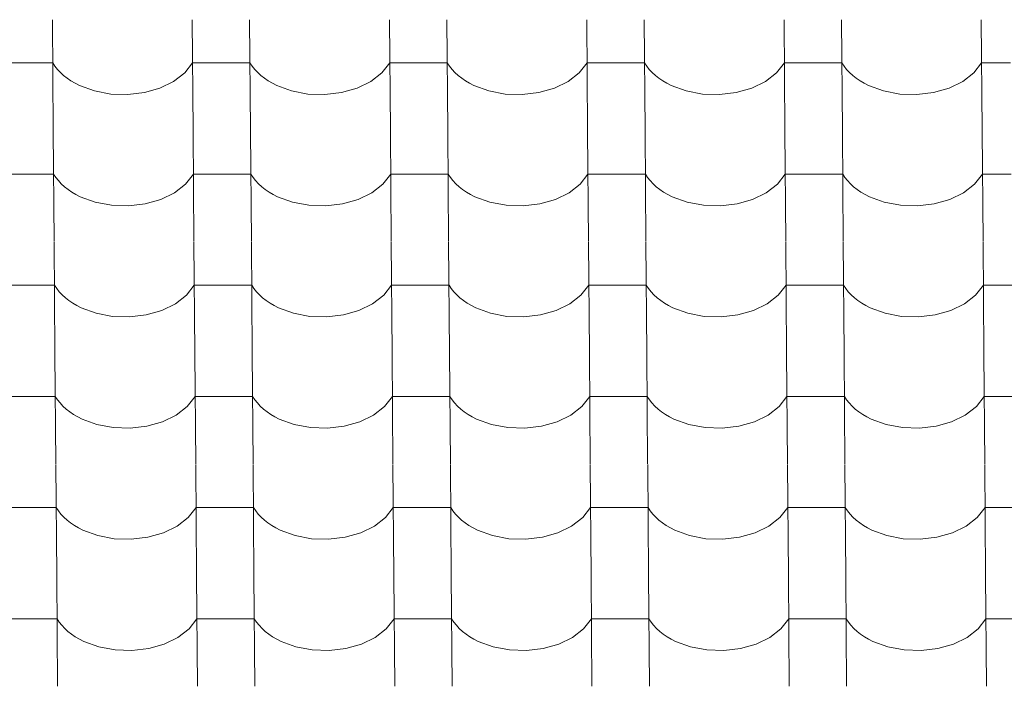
# Model space of a CAD drawing. Header units: millimetres. Extents: x -27785 to 104762, y -947 to 11132.
# Tile 28 of 146: x -18081 to -17258, y 8806 to 9363. Entities that reach past the tile are written whole.
import ezdxf

# ---------------------------------------------------------------- set-up
doc = ezdxf.new("R2010")
doc.units = ezdxf.units.MM
doc.header["$MEASUREMENT"] = 0
doc.layers.add('POHLED JIŽNÍ_1_Bourané_Výplně - Povrchové', color=7, linetype='Continuous')
doc.layers.add('POHLED JIŽNÍ_1_Konstrukce - nosné', color=7, linetype='Continuous')

# ---------------------------------------------------------------- blocks, each defined once
blk = doc.blocks.new('*X2', base_point=(-29303.7, -27473.93))
at = {"layer": 'POHLED JIŽNÍ_1_Bourané_Výplně - Povrchové', "color": 7, "linetype": 'Continuous', "lineweight": 13}
for p, q in [((-18053.84, 9363.33), (-18053.11, 9270.66)), ((-17936.87, 9363.33), (-17936.15, 9270.66)), ((-17888.84, 9363.33), (-17888.12, 9270.66)), ((-17771.88, 9363.33), (-17771.16, 9270.66)), ((-17723.84, 9363.33), (-17723.12, 9270.66)), ((-17606.88, 9363.33), (-17606.16, 9270.66)), ((-17558.85, 9363.33), (-17558.13, 9270.66)), ((-17441.89, 9363.33), (-17441.16, 9270.66)), ((-17393.85, 9363.33), (-17393.13, 9270.66)), ((-17276.89, 9363.33), (-17276.17, 9270.66)), ((-18077.57, 9327.18), (-18101.59, 9327.18)), ((-18053.55, 9327.18), (-18077.57, 9327.18)), ((-18053.55, 9327.18), (-18051.71, 9324.38)), ((-18051.71, 9324.38), (-18049.57, 9321.69)), ((-17943.19, 9318.79), (-17936.59, 9327.18)), ((-17912.58, 9327.18), (-17936.59, 9327.18)), ((-17888.56, 9327.18), (-17912.58, 9327.18)), ((-17888.56, 9327.18), (-17886.71, 9324.38)), ((-17886.71, 9324.38), (-17884.57, 9321.69)), ((-17778.2, 9318.79), (-17771.6, 9327.18)), ((-17747.58, 9327.18), (-17771.6, 9327.18)), ((-17723.56, 9327.18), (-17747.58, 9327.18)), ((-17723.56, 9327.18), (-17721.72, 9324.38)), ((-17721.72, 9324.38), (-17719.57, 9321.69)), ((-17613.2, 9318.79), (-17606.6, 9327.18)), ((-17582.58, 9327.18), (-17606.6, 9327.18)), ((-17558.57, 9327.18), (-17582.58, 9327.18)), ((-17558.57, 9327.18), (-17556.72, 9324.38)), ((-17556.72, 9324.38), (-17554.58, 9321.69)), ((-17448.21, 9318.79), (-17441.6, 9327.18)), ((-17417.59, 9327.18), (-17441.6, 9327.18)), ((-17393.57, 9327.18), (-17417.59, 9327.18)), ((-17393.57, 9327.18), (-17391.72, 9324.38)), ((-17391.72, 9324.38), (-17389.58, 9321.69)), ((-17283.21, 9318.79), (-17276.61, 9327.18)), ((-17252.59, 9327.18), (-17276.61, 9327.18)), ((-18049.57, 9321.69), (-18047.14, 9319.1)), ((-18047.14, 9319.1), (-18044.44, 9316.64)), ((-18044.44, 9316.64), (-18041.48, 9314.31)), ((-18041.48, 9314.31), (-18038.28, 9312.13)), ((-17952.45, 9311.62), (-17943.19, 9318.79)), ((-17884.57, 9321.69), (-17882.14, 9319.1)), ((-17882.14, 9319.1), (-17879.44, 9316.64)), ((-17879.44, 9316.64), (-17876.48, 9314.31)), ((-17876.48, 9314.31), (-17873.28, 9312.13)), ((-17787.45, 9311.62), (-17778.2, 9318.79)), ((-17719.57, 9321.69), (-17717.15, 9319.1)), ((-17717.15, 9319.1), (-17714.45, 9316.64)), ((-17714.45, 9316.64), (-17711.49, 9314.31)), ((-17711.49, 9314.31), (-17708.29, 9312.13)), ((-17622.46, 9311.62), (-17613.2, 9318.79)), ((-17554.58, 9321.69), (-17552.15, 9319.1)), ((-17552.15, 9319.1), (-17549.45, 9316.64)), ((-17549.45, 9316.64), (-17546.49, 9314.31)), ((-17546.49, 9314.31), (-17543.29, 9312.13)), ((-17457.46, 9311.62), (-17448.21, 9318.79)), ((-17389.58, 9321.69), (-17387.15, 9319.1)), ((-17387.15, 9319.1), (-17384.45, 9316.64)), ((-17384.45, 9316.64), (-17381.5, 9314.31)), ((-17381.5, 9314.31), (-17378.29, 9312.13)), ((-17292.47, 9311.62), (-17283.21, 9318.79)), ((-18038.28, 9312.13), (-18034.85, 9310.11)), ((-18034.85, 9310.11), (-18031.21, 9308.26)), ((-18031.21, 9308.26), (-18018.74, 9303.69)), ((-17976.91, 9302.3), (-17963.88, 9306.03)), ((-17963.88, 9306.03), (-17952.45, 9311.62)), ((-17873.28, 9312.13), (-17869.85, 9310.11)), ((-17869.85, 9310.11), (-17866.22, 9308.26)), ((-17866.22, 9308.26), (-17853.74, 9303.69)), ((-17811.92, 9302.3), (-17798.89, 9306.03)), ((-17798.89, 9306.03), (-17787.45, 9311.62)), ((-17708.29, 9312.13), (-17704.86, 9310.11)), ((-17704.86, 9310.11), (-17701.22, 9308.26)), ((-17701.22, 9308.26), (-17688.74, 9303.69)), ((-17646.92, 9302.3), (-17633.89, 9306.03)), ((-17633.89, 9306.03), (-17622.46, 9311.62)), ((-17543.29, 9312.13), (-17539.86, 9310.11)), ((-17539.86, 9310.11), (-17536.23, 9308.26)), ((-17536.23, 9308.26), (-17523.75, 9303.69)), ((-17481.92, 9302.3), (-17468.89, 9306.03)), ((-17468.89, 9306.03), (-17457.46, 9311.62)), ((-17378.29, 9312.13), (-17374.87, 9310.11)), ((-17374.87, 9310.11), (-17371.23, 9308.26)), ((-17371.23, 9308.26), (-17358.75, 9303.69)), ((-17316.93, 9302.3), (-17303.9, 9306.03)), ((-17303.9, 9306.03), (-17292.47, 9311.62)), ((-18018.74, 9303.69), (-18005.06, 9301.1)), ((-18005.06, 9301.1), (-17990.87, 9300.63)), ((-17990.87, 9300.63), (-17976.91, 9302.3)), ((-17853.74, 9303.69), (-17840.06, 9301.1)), ((-17840.06, 9301.1), (-17825.88, 9300.63)), ((-17825.88, 9300.63), (-17811.92, 9302.3)), ((-17688.74, 9303.69), (-17675.06, 9301.1)), ((-17675.06, 9301.1), (-17660.88, 9300.63)), ((-17660.88, 9300.63), (-17646.92, 9302.3)), ((-17523.75, 9303.69), (-17510.07, 9301.1)), ((-17510.07, 9301.1), (-17495.89, 9300.63)), ((-17495.89, 9300.63), (-17481.92, 9302.3)), ((-17358.75, 9303.69), (-17345.07, 9301.1)), ((-17345.07, 9301.1), (-17330.89, 9300.63)), ((-17330.89, 9300.63), (-17316.93, 9302.3)), ((-18053.11, 9270.32), (-18052.39, 9177.65)), ((-17936.15, 9270.32), (-17935.43, 9177.65)), ((-17888.12, 9270.32), (-17887.39, 9177.65)), ((-17771.15, 9270.32), (-17770.43, 9177.65)), ((-17723.12, 9270.32), (-17722.4, 9177.65)), ((-17606.16, 9270.32), (-17605.44, 9177.65)), ((-17558.12, 9270.32), (-17557.4, 9177.65)), ((-17441.16, 9270.32), (-17440.44, 9177.65)), ((-17393.13, 9270.32), (-17392.41, 9177.65)), ((-17276.17, 9270.32), (-17275.44, 9177.65)), ((-18076.85, 9234.17), (-18100.86, 9234.17)), ((-18052.83, 9234.17), (-18076.85, 9234.17)), ((-18052.83, 9234.17), (-18050.98, 9231.37)), ((-17942.47, 9225.78), (-17935.87, 9234.17)), ((-17911.85, 9234.17), (-17935.87, 9234.17)), ((-17887.83, 9234.17), (-17911.85, 9234.17)), ((-17887.83, 9234.17), (-17885.99, 9231.37)), ((-17777.48, 9225.78), (-17770.87, 9234.17)), ((-17746.86, 9234.17), (-17770.87, 9234.17)), ((-17722.84, 9234.17), (-17746.86, 9234.17)), ((-17722.84, 9234.17), (-17720.99, 9231.37)), ((-17612.48, 9225.78), (-17605.88, 9234.17)), ((-17581.86, 9234.17), (-17605.88, 9234.17)), ((-17557.84, 9234.17), (-17581.86, 9234.17)), ((-17557.84, 9234.17), (-17556, 9231.37)), ((-17447.48, 9225.78), (-17440.88, 9234.17)), ((-17416.86, 9234.17), (-17440.88, 9234.17)), ((-17392.85, 9234.17), (-17416.86, 9234.17)), ((-17392.85, 9234.17), (-17391, 9231.37)), ((-17282.49, 9225.78), (-17275.88, 9234.17)), ((-17251.87, 9234.17), (-17275.88, 9234.17)), ((-18050.98, 9231.37), (-18048.84, 9228.68)), ((-18048.84, 9228.68), (-18046.41, 9226.09)), ((-18046.41, 9226.09), (-18043.71, 9223.63)), ((-18043.71, 9223.63), (-18040.76, 9221.3)), ((-17951.73, 9218.61), (-17942.47, 9225.78)), ((-17885.99, 9231.37), (-17883.85, 9228.68)), ((-17883.85, 9228.68), (-17881.42, 9226.09)), ((-17881.42, 9226.09), (-17878.72, 9223.63)), ((-17878.72, 9223.63), (-17875.76, 9221.3)), ((-17786.73, 9218.61), (-17777.48, 9225.78)), ((-17720.99, 9231.37), (-17718.85, 9228.68)), ((-17718.85, 9228.68), (-17716.42, 9226.09)), ((-17716.42, 9226.09), (-17713.72, 9223.63)), ((-17713.72, 9223.63), (-17710.76, 9221.3)), ((-17621.73, 9218.61), (-17612.48, 9225.78)), ((-17556, 9231.37), (-17553.85, 9228.68)), ((-17553.85, 9228.68), (-17551.43, 9226.09)), ((-17551.43, 9226.09), (-17548.73, 9223.63)), ((-17548.73, 9223.63), (-17545.77, 9221.3)), ((-17456.74, 9218.61), (-17447.48, 9225.78)), ((-17391, 9231.37), (-17388.86, 9228.68)), ((-17388.86, 9228.68), (-17386.43, 9226.09)), ((-17386.43, 9226.09), (-17383.73, 9223.63)), ((-17383.73, 9223.63), (-17380.77, 9221.3)), ((-17291.74, 9218.61), (-17282.49, 9225.78)), ((-18040.76, 9221.3), (-18037.55, 9219.12)), ((-18037.55, 9219.12), (-18034.13, 9217.1)), ((-18034.13, 9217.1), (-18030.49, 9215.25)), ((-17963.16, 9213.02), (-17951.73, 9218.61)), ((-17875.76, 9221.3), (-17872.56, 9219.12)), ((-17872.56, 9219.12), (-17869.13, 9217.1)), ((-17869.13, 9217.1), (-17865.49, 9215.25)), ((-17798.16, 9213.02), (-17786.73, 9218.61)), ((-17710.76, 9221.3), (-17707.56, 9219.12)), ((-17707.56, 9219.12), (-17704.13, 9217.1)), ((-17704.13, 9217.1), (-17700.5, 9215.25)), ((-17633.17, 9213.02), (-17621.73, 9218.61)), ((-17545.77, 9221.3), (-17542.57, 9219.12)), ((-17542.57, 9219.12), (-17539.14, 9217.1)), ((-17539.14, 9217.1), (-17535.5, 9215.25)), ((-17468.17, 9213.02), (-17456.74, 9218.61)), ((-17380.77, 9221.3), (-17377.57, 9219.12)), ((-17377.57, 9219.12), (-17374.14, 9217.1)), ((-17374.14, 9217.1), (-17370.51, 9215.25)), ((-17303.17, 9213.02), (-17291.74, 9218.61)), ((-18030.49, 9215.25), (-18018.01, 9210.68)), ((-18018.01, 9210.68), (-18004.33, 9208.09)), ((-18004.33, 9208.09), (-17990.15, 9207.62)), ((-17990.15, 9207.62), (-17976.19, 9209.29)), ((-17976.19, 9209.29), (-17963.16, 9213.02)), ((-17865.49, 9215.25), (-17853.02, 9210.68)), ((-17853.02, 9210.68), (-17839.34, 9208.09)), ((-17839.34, 9208.09), (-17825.15, 9207.62)), ((-17825.15, 9207.62), (-17811.19, 9209.29)), ((-17811.19, 9209.29), (-17798.16, 9213.02)), ((-17700.5, 9215.25), (-17688.02, 9210.68)), ((-17688.02, 9210.68), (-17674.34, 9208.09)), ((-17674.34, 9208.09), (-17660.16, 9207.62)), ((-17660.16, 9207.62), (-17646.2, 9209.29)), ((-17646.2, 9209.29), (-17633.17, 9213.02)), ((-17535.5, 9215.25), (-17523.02, 9210.68)), ((-17523.02, 9210.68), (-17509.34, 9208.09)), ((-17509.34, 9208.09), (-17495.16, 9207.62)), ((-17495.16, 9207.62), (-17481.2, 9209.29)), ((-17481.2, 9209.29), (-17468.17, 9213.02)), ((-17370.51, 9215.25), (-17358.03, 9210.68)), ((-17358.03, 9210.68), (-17344.35, 9208.09)), ((-17344.35, 9208.09), (-17330.17, 9207.62)), ((-17330.17, 9207.62), (-17316.2, 9209.29)), ((-17316.2, 9209.29), (-17303.17, 9213.02)), ((-18052.39, 9177.31), (-18051.67, 9084.64)), ((-17935.43, 9177.31), (-17934.71, 9084.64)), ((-17887.39, 9177.31), (-17886.67, 9084.64)), ((-17770.43, 9177.31), (-17769.71, 9084.64)), ((-17722.4, 9177.31), (-17721.68, 9084.64)), ((-17605.43, 9177.31), (-17604.71, 9084.64)), ((-17557.4, 9177.31), (-17556.68, 9084.64)), ((-17440.44, 9177.31), (-17439.72, 9084.64)), ((-17392.4, 9177.31), (-17391.68, 9084.64)), ((-17275.44, 9177.31), (-17274.72, 9084.64)), ((-18076.12, 9141.16), (-18100.14, 9141.16)), ((-18052.11, 9141.16), (-18076.12, 9141.16)), ((-18052.11, 9141.16), (-18050.26, 9138.36)), ((-18050.26, 9138.36), (-18048.12, 9135.67)), ((-18048.12, 9135.67), (-18045.69, 9133.08)), ((-18045.69, 9133.08), (-18042.99, 9130.62)), ((-17941.75, 9132.77), (-17935.14, 9141.16)), ((-17911.13, 9141.16), (-17935.14, 9141.16)), ((-17887.11, 9141.16), (-17911.13, 9141.16)), ((-17887.11, 9141.16), (-17885.27, 9138.36)), ((-17885.27, 9138.36), (-17883.12, 9135.67)), ((-17883.12, 9135.67), (-17880.7, 9133.08)), ((-17880.7, 9133.08), (-17877.99, 9130.62)), ((-17776.75, 9132.77), (-17770.15, 9141.16)), ((-17746.13, 9141.16), (-17770.15, 9141.16)), ((-17722.11, 9141.16), (-17746.13, 9141.16)), ((-17722.11, 9141.16), (-17720.27, 9138.36)), ((-17720.27, 9138.36), (-17718.13, 9135.67)), ((-17718.13, 9135.67), (-17715.7, 9133.08)), ((-17715.7, 9133.08), (-17713, 9130.62)), ((-17611.76, 9132.77), (-17605.15, 9141.16)), ((-17581.14, 9141.16), (-17605.15, 9141.16)), ((-17557.12, 9141.16), (-17581.14, 9141.16)), ((-17557.12, 9141.16), (-17555.27, 9138.36)), ((-17555.27, 9138.36), (-17553.13, 9135.67)), ((-17553.13, 9135.67), (-17550.7, 9133.08)), ((-17550.7, 9133.08), (-17548, 9130.62)), ((-17446.76, 9132.77), (-17440.16, 9141.16)), ((-17416.14, 9141.16), (-17440.16, 9141.16)), ((-17392.12, 9141.16), (-17416.14, 9141.16)), ((-17392.12, 9141.16), (-17390.28, 9138.36)), ((-17390.28, 9138.36), (-17388.13, 9135.67)), ((-17388.13, 9135.67), (-17385.71, 9133.08)), ((-17385.71, 9133.08), (-17383.01, 9130.62)), ((-17281.76, 9132.77), (-17275.16, 9141.16)), ((-17251.14, 9141.16), (-17275.16, 9141.16)), ((-18042.99, 9130.62), (-18040.03, 9128.29)), ((-18040.03, 9128.29), (-18036.83, 9126.11)), ((-18036.83, 9126.11), (-18033.4, 9124.09)), ((-17962.43, 9120.01), (-17951, 9125.6)), ((-17951, 9125.6), (-17941.75, 9132.77)), ((-17877.99, 9130.62), (-17875.04, 9128.29)), ((-17875.04, 9128.29), (-17871.83, 9126.11)), ((-17871.83, 9126.11), (-17868.41, 9124.09)), ((-17797.44, 9120.01), (-17786.01, 9125.6)), ((-17786.01, 9125.6), (-17776.75, 9132.77)), ((-17713, 9130.62), (-17710.04, 9128.29)), ((-17710.04, 9128.29), (-17706.84, 9126.11)), ((-17706.84, 9126.11), (-17703.41, 9124.09)), ((-17632.44, 9120.01), (-17621.01, 9125.6)), ((-17621.01, 9125.6), (-17611.76, 9132.77)), ((-17548, 9130.62), (-17545.04, 9128.29)), ((-17545.04, 9128.29), (-17541.84, 9126.11)), ((-17541.84, 9126.11), (-17538.42, 9124.09)), ((-17467.45, 9120.01), (-17456.01, 9125.6)), ((-17456.01, 9125.6), (-17446.76, 9132.77)), ((-17383.01, 9130.62), (-17380.05, 9128.29)), ((-17380.05, 9128.29), (-17376.85, 9126.11)), ((-17376.85, 9126.11), (-17373.42, 9124.09)), ((-17302.45, 9120.01), (-17291.02, 9125.6)), ((-17291.02, 9125.6), (-17281.76, 9132.77)), ((-18033.4, 9124.09), (-18029.77, 9122.24)), ((-18029.77, 9122.24), (-18017.29, 9117.67)), ((-18017.29, 9117.67), (-18003.61, 9115.08)), ((-17975.46, 9116.28), (-17962.43, 9120.01)), ((-17868.41, 9124.09), (-17864.77, 9122.24)), ((-17864.77, 9122.24), (-17852.29, 9117.67)), ((-17852.29, 9117.67), (-17838.61, 9115.08)), ((-17810.47, 9116.28), (-17797.44, 9120.01)), ((-17703.41, 9124.09), (-17699.78, 9122.24)), ((-17699.78, 9122.24), (-17687.3, 9117.67)), ((-17687.3, 9117.67), (-17673.62, 9115.08)), ((-17645.47, 9116.28), (-17632.44, 9120.01)), ((-17538.42, 9124.09), (-17534.78, 9122.24)), ((-17534.78, 9122.24), (-17522.3, 9117.67)), ((-17522.3, 9117.67), (-17508.62, 9115.08)), ((-17480.48, 9116.28), (-17467.45, 9120.01)), ((-17373.42, 9124.09), (-17369.78, 9122.24)), ((-17369.78, 9122.24), (-17357.3, 9117.67)), ((-17357.3, 9117.67), (-17343.63, 9115.08)), ((-17315.48, 9116.28), (-17302.45, 9120.01)), ((-18003.61, 9115.08), (-17989.43, 9114.61)), ((-17989.43, 9114.61), (-17975.46, 9116.28)), ((-17838.61, 9115.08), (-17824.43, 9114.61)), ((-17824.43, 9114.61), (-17810.47, 9116.28)), ((-17673.62, 9115.08), (-17659.43, 9114.61)), ((-17659.43, 9114.61), (-17645.47, 9116.28)), ((-17508.62, 9115.08), (-17494.44, 9114.61)), ((-17494.44, 9114.61), (-17480.48, 9116.28)), ((-17343.63, 9115.08), (-17329.44, 9114.61)), ((-17329.44, 9114.61), (-17315.48, 9116.28)), ((-18051.66, 9084.3), (-18050.94, 8991.63)), ((-17934.7, 9084.3), (-17933.98, 8991.63)), ((-17886.67, 9084.3), (-17885.95, 8991.63)), ((-17769.71, 9084.3), (-17768.99, 8991.63)), ((-17721.67, 9084.3), (-17720.95, 8991.63)), ((-17604.71, 9084.3), (-17603.99, 8991.63)), ((-17556.68, 9084.3), (-17555.96, 8991.63)), ((-17439.71, 9084.3), (-17438.99, 8991.63)), ((-17391.68, 9084.3), (-17390.96, 8991.63)), ((-17274.72, 9084.3), (-17274, 8991.63)), ((-18075.4, 9048.15), (-18099.42, 9048.15)), ((-18051.38, 9048.15), (-18075.4, 9048.15)), ((-18051.38, 9048.15), (-18049.54, 9045.36)), ((-18049.54, 9045.36), (-18047.4, 9042.66)), ((-18047.4, 9042.66), (-18044.97, 9040.07)), ((-17941.02, 9039.76), (-17934.42, 9048.15)), ((-17910.4, 9048.15), (-17934.42, 9048.15)), ((-17886.39, 9048.15), (-17910.4, 9048.15)), ((-17886.39, 9048.15), (-17884.54, 9045.36)), ((-17884.54, 9045.36), (-17882.4, 9042.66)), ((-17882.4, 9042.66), (-17879.97, 9040.07)), ((-17776.03, 9039.76), (-17769.43, 9048.15)), ((-17745.41, 9048.15), (-17769.43, 9048.15)), ((-17721.39, 9048.15), (-17745.41, 9048.15)), ((-17721.39, 9048.15), (-17719.55, 9045.36)), ((-17719.55, 9045.36), (-17717.4, 9042.66)), ((-17717.4, 9042.66), (-17714.98, 9040.07)), ((-17611.03, 9039.76), (-17604.43, 9048.15)), ((-17580.41, 9048.15), (-17604.43, 9048.15)), ((-17556.4, 9048.15), (-17580.41, 9048.15)), ((-17556.4, 9048.15), (-17554.55, 9045.36)), ((-17554.55, 9045.36), (-17552.41, 9042.66)), ((-17552.41, 9042.66), (-17549.98, 9040.07)), ((-17446.04, 9039.76), (-17439.43, 9048.15)), ((-17415.42, 9048.15), (-17439.43, 9048.15)), ((-17391.4, 9048.15), (-17415.42, 9048.15)), ((-17391.4, 9048.15), (-17389.55, 9045.36)), ((-17389.55, 9045.36), (-17387.41, 9042.66)), ((-17387.41, 9042.66), (-17384.98, 9040.07)), ((-17281.04, 9039.76), (-17274.44, 9048.15)), ((-17250.42, 9048.15), (-17274.44, 9048.15)), ((-18044.97, 9040.07), (-18042.27, 9037.61)), ((-18042.27, 9037.61), (-18039.31, 9035.28)), ((-18039.31, 9035.28), (-18036.11, 9033.1)), ((-17950.28, 9032.59), (-17941.02, 9039.76)), ((-17879.97, 9040.07), (-17877.27, 9037.61)), ((-17877.27, 9037.61), (-17874.31, 9035.28)), ((-17874.31, 9035.28), (-17871.11, 9033.1)), ((-17785.28, 9032.59), (-17776.03, 9039.76)), ((-17714.98, 9040.07), (-17712.28, 9037.61)), ((-17712.28, 9037.61), (-17709.32, 9035.28)), ((-17709.32, 9035.28), (-17706.12, 9033.1)), ((-17620.29, 9032.59), (-17611.03, 9039.76)), ((-17549.98, 9040.07), (-17547.28, 9037.61)), ((-17547.28, 9037.61), (-17544.32, 9035.28)), ((-17544.32, 9035.28), (-17541.12, 9033.1)), ((-17455.29, 9032.59), (-17446.04, 9039.76)), ((-17384.98, 9040.07), (-17382.28, 9037.61)), ((-17382.28, 9037.61), (-17379.32, 9035.28)), ((-17379.32, 9035.28), (-17376.12, 9033.1)), ((-17290.29, 9032.59), (-17281.04, 9039.76)), ((-18036.11, 9033.1), (-18032.68, 9031.08)), ((-18032.68, 9031.08), (-18029.04, 9029.24)), ((-18029.04, 9029.24), (-18016.56, 9024.66)), ((-17974.74, 9023.27), (-17961.71, 9027)), ((-17961.71, 9027), (-17950.28, 9032.59)), ((-17871.11, 9033.1), (-17867.68, 9031.08)), ((-17867.68, 9031.08), (-17864.05, 9029.24)), ((-17864.05, 9029.24), (-17851.57, 9024.66)), ((-17809.75, 9023.27), (-17796.72, 9027)), ((-17796.72, 9027), (-17785.28, 9032.59)), ((-17706.12, 9033.1), (-17702.69, 9031.08)), ((-17702.69, 9031.08), (-17699.05, 9029.24)), ((-17699.05, 9029.24), (-17686.57, 9024.66)), ((-17644.75, 9023.27), (-17631.72, 9027)), ((-17631.72, 9027), (-17620.29, 9032.59)), ((-17541.12, 9033.1), (-17537.69, 9031.08)), ((-17537.69, 9031.08), (-17534.06, 9029.24)), ((-17534.06, 9029.24), (-17521.58, 9024.66)), ((-17479.75, 9023.27), (-17466.72, 9027)), ((-17466.72, 9027), (-17455.29, 9032.59)), ((-17376.12, 9033.1), (-17372.7, 9031.08)), ((-17372.7, 9031.08), (-17369.06, 9029.24)), ((-17369.06, 9029.24), (-17356.58, 9024.66)), ((-17314.76, 9023.27), (-17301.73, 9027)), ((-17301.73, 9027), (-17290.29, 9032.59)), ((-18016.56, 9024.66), (-18002.89, 9022.08)), ((-18002.89, 9022.08), (-17988.7, 9021.6)), ((-17988.7, 9021.6), (-17974.74, 9023.27)), ((-17851.57, 9024.66), (-17837.89, 9022.08)), ((-17837.89, 9022.08), (-17823.71, 9021.6)), ((-17823.71, 9021.6), (-17809.75, 9023.27)), ((-17686.57, 9024.66), (-17672.89, 9022.08)), ((-17672.89, 9022.08), (-17658.71, 9021.6)), ((-17658.71, 9021.6), (-17644.75, 9023.27)), ((-17521.58, 9024.66), (-17507.9, 9022.08)), ((-17507.9, 9022.08), (-17493.72, 9021.6)), ((-17493.72, 9021.6), (-17479.75, 9023.27)), ((-17356.58, 9024.66), (-17342.9, 9022.08)), ((-17342.9, 9022.08), (-17328.72, 9021.6)), ((-17328.72, 9021.6), (-17314.76, 9023.27)), ((-18050.94, 8991.3), (-18050.22, 8898.62)), ((-17933.98, 8991.3), (-17933.26, 8898.62)), ((-17885.94, 8991.3), (-17885.22, 8898.62)), ((-17768.98, 8991.3), (-17768.26, 8898.62)), ((-17720.95, 8991.3), (-17720.23, 8898.62)), ((-17603.99, 8991.3), (-17603.27, 8898.62)), ((-17555.95, 8991.3), (-17555.23, 8898.62)), ((-17438.99, 8991.3), (-17438.27, 8898.62)), ((-17390.96, 8991.3), (-17390.24, 8898.62)), ((-17274, 8991.3), (-17273.27, 8898.62)), ((-18074.68, 8955.14), (-18098.69, 8955.14)), ((-18050.66, 8955.14), (-18074.68, 8955.14)), ((-18050.66, 8955.14), (-18048.81, 8952.35)), ((-18048.81, 8952.35), (-18046.67, 8949.65)), ((-17940.3, 8946.75), (-17933.7, 8955.14)), ((-17909.68, 8955.14), (-17933.7, 8955.14)), ((-17885.66, 8955.14), (-17909.68, 8955.14)), ((-17885.66, 8955.14), (-17883.82, 8952.35)), ((-17883.82, 8952.35), (-17881.68, 8949.65)), ((-17775.3, 8946.75), (-17768.7, 8955.14)), ((-17744.68, 8955.14), (-17768.7, 8955.14)), ((-17720.67, 8955.14), (-17744.68, 8955.14)), ((-17720.67, 8955.14), (-17718.82, 8952.35)), ((-17718.82, 8952.35), (-17716.68, 8949.65)), ((-17610.31, 8946.75), (-17603.71, 8955.14)), ((-17579.69, 8955.14), (-17603.71, 8955.14)), ((-17555.67, 8955.14), (-17579.69, 8955.14)), ((-17555.67, 8955.14), (-17553.83, 8952.35)), ((-17553.83, 8952.35), (-17551.68, 8949.65)), ((-17445.31, 8946.75), (-17438.71, 8955.14)), ((-17414.69, 8955.14), (-17438.71, 8955.14)), ((-17390.68, 8955.14), (-17414.69, 8955.14)), ((-17390.68, 8955.14), (-17388.83, 8952.35)), ((-17388.83, 8952.35), (-17386.69, 8949.65)), ((-17280.32, 8946.75), (-17273.71, 8955.14)), ((-17249.7, 8955.14), (-17273.71, 8955.14)), ((-18046.67, 8949.65), (-18044.24, 8947.06)), ((-18044.24, 8947.06), (-18041.54, 8944.6)), ((-18041.54, 8944.6), (-18038.58, 8942.27)), ((-17949.55, 8939.58), (-17940.3, 8946.75)), ((-17881.68, 8949.65), (-17879.25, 8947.06)), ((-17879.25, 8947.06), (-17876.55, 8944.6)), ((-17876.55, 8944.6), (-17873.59, 8942.27)), ((-17784.56, 8939.58), (-17775.3, 8946.75)), ((-17716.68, 8949.65), (-17714.25, 8947.06)), ((-17714.25, 8947.06), (-17711.55, 8944.6)), ((-17711.55, 8944.6), (-17708.59, 8942.27)), ((-17619.56, 8939.58), (-17610.31, 8946.75)), ((-17551.68, 8949.65), (-17549.26, 8947.06)), ((-17549.26, 8947.06), (-17546.56, 8944.6)), ((-17546.56, 8944.6), (-17543.6, 8942.27)), ((-17454.57, 8939.58), (-17445.31, 8946.75)), ((-17386.69, 8949.65), (-17384.26, 8947.06)), ((-17384.26, 8947.06), (-17381.56, 8944.6)), ((-17381.56, 8944.6), (-17378.6, 8942.27)), ((-17289.57, 8939.58), (-17280.32, 8946.75)), ((-18038.58, 8942.27), (-18035.38, 8940.09)), ((-18035.38, 8940.09), (-18031.96, 8938.07)), ((-18031.96, 8938.07), (-18028.32, 8936.23)), ((-18028.32, 8936.23), (-18015.84, 8931.65)), ((-17960.99, 8933.99), (-17949.55, 8939.58)), ((-17873.59, 8942.27), (-17870.39, 8940.09)), ((-17870.39, 8940.09), (-17866.96, 8938.07)), ((-17866.96, 8938.07), (-17863.32, 8936.23)), ((-17863.32, 8936.23), (-17850.84, 8931.65)), ((-17795.99, 8933.99), (-17784.56, 8939.58)), ((-17708.59, 8942.27), (-17705.39, 8940.09)), ((-17705.39, 8940.09), (-17701.96, 8938.07)), ((-17701.96, 8938.07), (-17698.33, 8936.23)), ((-17698.33, 8936.23), (-17685.85, 8931.65)), ((-17631, 8933.99), (-17619.56, 8939.58)), ((-17543.6, 8942.27), (-17540.4, 8940.09)), ((-17540.4, 8940.09), (-17536.97, 8938.07)), ((-17536.97, 8938.07), (-17533.33, 8936.23)), ((-17533.33, 8936.23), (-17520.85, 8931.65)), ((-17466, 8933.99), (-17454.57, 8939.58)), ((-17378.6, 8942.27), (-17375.4, 8940.09)), ((-17375.4, 8940.09), (-17371.97, 8938.07)), ((-17371.97, 8938.07), (-17368.34, 8936.23)), ((-17368.34, 8936.23), (-17355.86, 8931.65)), ((-17301, 8933.99), (-17289.57, 8939.58)), ((-18015.84, 8931.65), (-18002.16, 8929.07)), ((-18002.16, 8929.07), (-17987.98, 8928.6)), ((-17987.98, 8928.6), (-17974.02, 8930.27)), ((-17974.02, 8930.27), (-17960.99, 8933.99)), ((-17850.84, 8931.65), (-17837.17, 8929.07)), ((-17837.17, 8929.07), (-17822.98, 8928.6)), ((-17822.98, 8928.6), (-17809.02, 8930.27)), ((-17809.02, 8930.27), (-17795.99, 8933.99)), ((-17685.85, 8931.65), (-17672.17, 8929.07)), ((-17672.17, 8929.07), (-17657.99, 8928.6)), ((-17657.99, 8928.6), (-17644.03, 8930.27)), ((-17644.03, 8930.27), (-17631, 8933.99)), ((-17520.85, 8931.65), (-17507.17, 8929.07)), ((-17507.17, 8929.07), (-17492.99, 8928.6)), ((-17492.99, 8928.6), (-17479.03, 8930.27)), ((-17479.03, 8930.27), (-17466, 8933.99)), ((-17355.86, 8931.65), (-17342.18, 8929.07)), ((-17342.18, 8929.07), (-17328, 8928.6)), ((-17328, 8928.6), (-17314.03, 8930.27)), ((-17314.03, 8930.27), (-17301, 8933.99)), ((-18050.22, 8898.29), (-18049.5, 8805.61)), ((-17933.26, 8898.29), (-17932.53, 8805.61)), ((-17885.22, 8898.29), (-17884.5, 8805.61)), ((-17768.26, 8898.29), (-17767.54, 8805.61)), ((-17720.23, 8898.29), (-17719.5, 8805.61)), ((-17603.26, 8898.29), (-17602.54, 8805.61)), ((-17555.23, 8898.29), (-17554.51, 8805.61)), ((-17438.27, 8898.29), (-17437.55, 8805.61)), ((-17390.23, 8898.29), (-17389.51, 8805.61)), ((-17273.27, 8898.29), (-17272.55, 8805.61)), ((-18073.95, 8862.13), (-18097.97, 8862.13)), ((-18049.94, 8862.13), (-18073.95, 8862.13)), ((-18049.94, 8862.13), (-18048.09, 8859.34)), ((-17939.58, 8853.74), (-17932.97, 8862.13)), ((-17908.96, 8862.13), (-17932.97, 8862.13)), ((-17884.94, 8862.13), (-17908.96, 8862.13)), ((-17884.94, 8862.13), (-17883.09, 8859.34)), ((-17774.58, 8853.74), (-17767.98, 8862.13)), ((-17743.96, 8862.13), (-17767.98, 8862.13)), ((-17719.94, 8862.13), (-17743.96, 8862.13)), ((-17719.94, 8862.13), (-17718.1, 8859.34)), ((-17609.58, 8853.74), (-17602.98, 8862.13)), ((-17578.96, 8862.13), (-17602.98, 8862.13)), ((-17554.95, 8862.13), (-17578.96, 8862.13)), ((-17554.95, 8862.13), (-17553.1, 8859.34)), ((-17444.59, 8853.74), (-17437.99, 8862.13)), ((-17413.97, 8862.13), (-17437.99, 8862.13)), ((-17389.95, 8862.13), (-17413.97, 8862.13)), ((-17389.95, 8862.13), (-17388.11, 8859.34)), ((-17279.59, 8853.74), (-17272.99, 8862.13)), ((-17248.97, 8862.13), (-17272.99, 8862.13)), ((-18048.09, 8859.34), (-18045.95, 8856.64)), ((-18045.95, 8856.64), (-18043.52, 8854.05)), ((-18043.52, 8854.05), (-18040.82, 8851.59)), ((-17948.83, 8846.57), (-17939.58, 8853.74)), ((-17883.09, 8859.34), (-17880.95, 8856.64)), ((-17880.95, 8856.64), (-17878.52, 8854.05)), ((-17878.52, 8854.05), (-17875.82, 8851.59)), ((-17783.83, 8846.57), (-17774.58, 8853.74)), ((-17718.1, 8859.34), (-17715.96, 8856.64)), ((-17715.96, 8856.64), (-17713.53, 8854.05)), ((-17713.53, 8854.05), (-17710.83, 8851.59)), ((-17618.84, 8846.57), (-17609.58, 8853.74)), ((-17553.1, 8859.34), (-17550.96, 8856.64)), ((-17550.96, 8856.64), (-17548.53, 8854.05)), ((-17548.53, 8854.05), (-17545.83, 8851.59)), ((-17453.84, 8846.57), (-17444.59, 8853.74)), ((-17388.11, 8859.34), (-17385.96, 8856.64)), ((-17385.96, 8856.64), (-17383.54, 8854.05)), ((-17383.54, 8854.05), (-17380.84, 8851.59)), ((-17288.85, 8846.57), (-17279.59, 8853.74)), ((-18040.82, 8851.59), (-18037.86, 8849.26)), ((-18037.86, 8849.26), (-18034.66, 8847.08)), ((-18034.66, 8847.08), (-18031.23, 8845.07)), ((-18031.23, 8845.07), (-18027.6, 8843.22)), ((-17960.26, 8840.98), (-17948.83, 8846.57)), ((-17875.82, 8851.59), (-17872.87, 8849.26)), ((-17872.87, 8849.26), (-17869.66, 8847.08)), ((-17869.66, 8847.08), (-17866.24, 8845.07)), ((-17866.24, 8845.07), (-17862.6, 8843.22)), ((-17795.27, 8840.98), (-17783.83, 8846.57)), ((-17710.83, 8851.59), (-17707.87, 8849.26)), ((-17707.87, 8849.26), (-17704.67, 8847.08)), ((-17704.67, 8847.08), (-17701.24, 8845.07)), ((-17701.24, 8845.07), (-17697.6, 8843.22)), ((-17630.27, 8840.98), (-17618.84, 8846.57)), ((-17545.83, 8851.59), (-17542.87, 8849.26)), ((-17542.87, 8849.26), (-17539.67, 8847.08)), ((-17539.67, 8847.08), (-17536.24, 8845.07)), ((-17536.24, 8845.07), (-17532.61, 8843.22)), ((-17465.28, 8840.98), (-17453.84, 8846.57)), ((-17380.84, 8851.59), (-17377.88, 8849.26)), ((-17377.88, 8849.26), (-17374.68, 8847.08)), ((-17374.68, 8847.08), (-17371.25, 8845.07)), ((-17371.25, 8845.07), (-17367.61, 8843.22)), ((-17300.28, 8840.98), (-17288.85, 8846.57)), ((-18027.6, 8843.22), (-18015.12, 8838.64)), ((-18015.12, 8838.64), (-18001.44, 8836.06)), ((-17987.26, 8835.59), (-17973.29, 8837.26)), ((-17973.29, 8837.26), (-17960.26, 8840.98)), ((-17862.6, 8843.22), (-17850.12, 8838.64)), ((-17850.12, 8838.64), (-17836.44, 8836.06)), ((-17822.26, 8835.59), (-17808.3, 8837.26)), ((-17808.3, 8837.26), (-17795.27, 8840.98)), ((-17697.6, 8843.22), (-17685.13, 8838.64)), ((-17685.13, 8838.64), (-17671.45, 8836.06)), ((-17657.26, 8835.59), (-17643.3, 8837.26)), ((-17643.3, 8837.26), (-17630.27, 8840.98)), ((-17532.61, 8843.22), (-17520.13, 8838.64)), ((-17520.13, 8838.64), (-17506.45, 8836.06)), ((-17492.27, 8835.59), (-17478.31, 8837.26)), ((-17478.31, 8837.26), (-17465.28, 8840.98)), ((-17367.61, 8843.22), (-17355.13, 8838.64)), ((-17355.13, 8838.64), (-17341.45, 8836.06)), ((-17327.27, 8835.59), (-17313.31, 8837.26)), ((-17313.31, 8837.26), (-17300.28, 8840.98)), ((-18001.44, 8836.06), (-17987.26, 8835.59)), ((-17836.44, 8836.06), (-17822.26, 8835.59)), ((-17671.45, 8836.06), (-17657.26, 8835.59)), ((-17506.45, 8836.06), (-17492.27, 8835.59)), ((-17341.45, 8836.06), (-17327.27, 8835.59))]:
    blk.add_line(p, q, dxfattribs=at)

msp = doc.modelspace()

# ---------------------------------------------------------------- block references
at = {"layer": 'POHLED JIŽNÍ_1_Konstrukce - nosné', "color": 9, "linetype": 'Continuous', "lineweight": 13}
msp.add_blockref('*X2', (-29303.7, -27473.93), dxfattribs=at)

doc.saveas('drawing.dxf')
